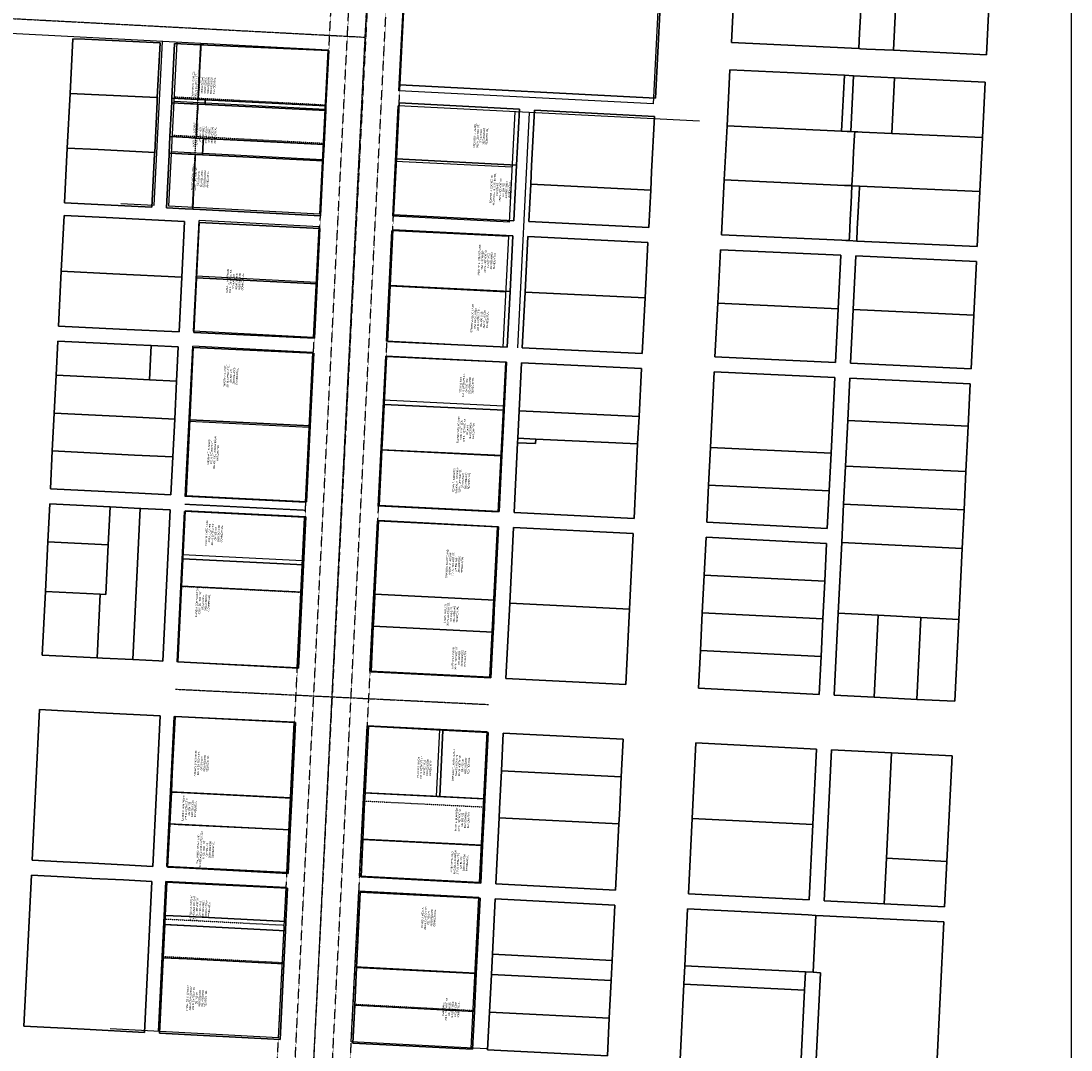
# Model space of a CAD drawing. Header units: feet. Extents: x 1656954 to 1661679, y 358777 to 363779.
# Tile 4 of 6: x 1660409 to 1661562, y 359986 to 361115. Entities that reach past the tile are written whole.
import ezdxf

# ---------------------------------------------------------------- set-up
doc = ezdxf.new("R2010")
doc.units = ezdxf.units.FT
doc.header["$MEASUREMENT"] = 0
doc.header["$XCLIPFRAME"] = 2
for name, pattern in [('B', [0.3, 0.25, -0.05]), ('CL', [2, 0.3, -0.15, 1.4, -0.15]), ('DASHED2', [0.375, 0.25, -0.125]), ('F', [0.15, 0.1, -0.05])]:
    doc.linetypes.add(name, pattern=pattern)
for name, color, linetype in [('DV_X_Property_Line', 80, 'Continuous'), ('DV_X_Text', 20, 'Continuous'), ('RW_X_CL', 180, 'CL'), ('RW_X_Fee_RW', 50, 'rowex'), ('SC_Scratch18', 191, 'DASHED2'), ('SC_Scratch19', 144, 'Continuous')]:
    doc.layers.add(name, color=color, linetype=linetype)
doc.layers.add('SC_Scratch20', color=7, linetype='Continuous', transparency=0.5)
doc.styles.get("Standard").update_dxf_attribs({"font": 'font31.shx'})
doc.styles.add('Straight-Normal', font='font30.shx', dxfattribs={"height": 0.14})
doc.linetypes.add('rowex', pattern='A,0.75,-0.05,["Ex R/W",Straight-Normal,S=1,R=0,X=0,Y=-0.06],-0.7,0.75,-0.3,0.75,-0.3,0.75,-0.3,0.75,-0.3', length=5.7)
picture_1 = doc.add_image_def('image1.sid', size_in_pixel=(135000, 120000))

msp = doc.modelspace()

# ---------------------------------------------------------------- linework, layer by layer
at = {"layer": 'DV_X_Property_Line', "color": 247, "linetype": 'F'}
for p, q in [((1660597.4, 360910.8), (1660606.4, 361090.6)), ((1660577.5, 361032.1), (1660743.2, 361023.3)), ((1660575.4, 360990), (1660741.1, 360981.2)), ((1660584.5, 360494.8), (1660716.4, 360488.3)), ((1660785, 360259.1), (1660916.8, 360252.5)), ((1660566.2, 360129.5), (1660698, 360122.8)), ((1660564.1, 360088.4), (1660696, 360081.7)), ((1660773.8, 360036), (1660905.6, 360029.1))]:
    msp.add_line(p, q, dxfattribs=at)
at = {"layer": 'DV_X_Property_Line'}
for p, q in [((1660743, 361018.3), (1660577.3, 361027)), ((1660574.5, 360972.1), (1660740.2, 360963.4)), ((1660820.2, 360961.6), (1660948.5, 360955.1)), ((1660601.6, 360835.6), (1660733.5, 360828.7)), ((1660813.3, 360824.5), (1660941.6, 360818)), ((1660807.1, 360699.6), (1660938.8, 360692.9)), ((1660725.4, 360669.1), (1660593.6, 360675.7)), ((1660804.3, 360644.6), (1660936, 360637.9)), ((1660586.3, 360529.8), (1660718.1, 360523.2)), ((1660796.4, 360486.3), (1660928.2, 360479.8)), ((1660794.6, 360451.3), (1660926.5, 360444.9)), ((1660865.2, 360264.1), (1660868.9, 360337.6)), ((1660573.2, 360269.5), (1660705.1, 360262.9)), ((1660785.4, 360268.1), (1660917.2, 360261.5)), ((1660571.5, 360234.5), (1660703.3, 360227.9)), ((1660782.9, 360217.6), (1660914.7, 360211)), ((1660565.9, 360123.5), (1660697.7, 360116.8)), ((1660775.8, 360077.3), (1660907.7, 360070.4))]:
    msp.add_line(p, q, dxfattribs=at)
at = {"layer": 'RW_X_CL'}
for p, q in [((1660787, 361097.6), (1660825.1, 361839)), ((1660144.4, 361131.5), (1660787, 361097.6)), ((1660769.5, 360749.5), (1660787, 361097.6)), ((1660721.2, 359787.1), (1660769.5, 360749.5)), ((1660578.8, 360381.8), (1660922.4, 360365))]:
    msp.add_line(p, q, dxfattribs=at)
at = {"layer": 'RW_X_Fee_RW', "ltscale": 0.65}
for p, q in [((1660827, 361095.6), (1660834.6, 361243.8)), ((1661103.4, 361024.6), (1661114, 361231.6)), ((1660746.2, 361083.2), (1660143.6, 361115)), ((1660555.5, 360913.1), (1660564.6, 361092.8)), ((1660571.5, 360912.2), (1660580.6, 361091.9)), ((1660824.1, 361038.6), (1660827, 361095.6)), ((1660737.2, 360903.4), (1660746.2, 361083.2)), ((1661103.4, 361024.6), (1660824.1, 361038.6)), ((1660817.2, 360901), (1660823.3, 361022.1)), ((1661153.9, 361005.5), (1660823.3, 361022.1)), ((1660945.4, 360894.5), (1660951.5, 361015.7)), ((1660954.5, 360756.6), (1660967.5, 361014.9)), ((1660518.8, 360915), (1660555.5, 360913.1)), ((1660737.2, 360903.4), (1660571.5, 360912.2)), ((1660598.6, 360774.7), (1660604.7, 360896.4)), ((1660736.5, 360889.5), (1660604.7, 360896.4)), ((1660945.4, 360894.5), (1660817.2, 360901)), ((1660730.4, 360768), (1660736.5, 360889.5)), ((1660810.3, 360763.9), (1660816.4, 360885)), ((1660944.6, 360878.6), (1660816.4, 360885)), ((1660938.5, 360757.4), (1660944.6, 360878.6)), ((1660730.4, 360768), (1660598.6, 360774.7)), ((1660938.5, 360757.4), (1660810.3, 360763.9)), ((1660589.5, 360593.2), (1660597.7, 360758.2)), ((1660729.6, 360751.5), (1660597.7, 360758.2)), ((1660721.3, 360586.6), (1660729.6, 360751.5)), ((1660801.2, 360582.7), (1660809.5, 360747.5)), ((1660941.3, 360740.8), (1660809.5, 360747.5)), ((1660933, 360576), (1660941.3, 360740.8)), ((1660721.3, 360586.6), (1660589.5, 360593.2)), ((1660933, 360576), (1660801.2, 360582.7)), ((1660580.4, 360411.7), (1660588.6, 360576.7)), ((1660720.5, 360570.2), (1660588.6, 360576.7)), ((1660712.2, 360405.3), (1660720.5, 360570.2)), ((1660792.1, 360401.4), (1660800.4, 360566.2)), ((1660932.2, 360559.5), (1660800.4, 360566.2)), ((1660923.9, 360394.9), (1660932.2, 360559.5)), ((1660712.2, 360405.3), (1660580.2, 360411.7)), ((1660923.9, 360394.9), (1660792.1, 360401.4)), ((1660569.1, 360187.2), (1660577.3, 360351.8)), ((1660709.2, 360345.4), (1660577.3, 360351.8)), ((1660700.9, 360180.4), (1660709.2, 360345.4)), ((1660780.8, 360176.4), (1660789.1, 360341.5)), ((1660920.9, 360335), (1660789.1, 360341.5)), ((1660912.6, 360169.6), (1660920.9, 360335)), ((1660700.9, 360180.4), (1660569.1, 360187.2)), ((1660912.6, 360169.6), (1660780.8, 360176.4)), ((1660560, 360006.1), (1660568.3, 360170.7)), ((1660700.1, 360164), (1660568.3, 360170.7)), ((1660691.8, 359999), (1660700.1, 360164)), ((1660771.7, 359994.8), (1660780, 360159.9)), ((1660911.8, 360153.1), (1660780, 360159.9)), ((1660903.5, 359987.7), (1660911.8, 360153.1)), ((1660691.8, 359999), (1660507.2, 360008.9)), ((1660920.1, 359986.8), (1660771.7, 359994.8))]:
    msp.add_line(p, q, dxfattribs=at)
at = {"layer": 'SC_Scratch18'}
for p, q in [((1660678.9, 359745.4), (1660812.7, 362368.4)), ((1660698.4, 359744.4), (1660832.1, 362367.4)), ((1660718.9, 359743.3), (1660852.6, 362366.3)), ((1660739.3, 359742.3), (1660873.1, 362365.3)), ((1660758.8, 359741.3), (1660892.6, 362364.3))]:
    msp.add_line(p, q, dxfattribs=at)
at = {"layer": 'SC_Scratch18', "color": 40, "linetype": 'B', "ltscale": 0.65}
msp.add_line((1660589.1, 360585), (1660720.9, 360578.4), dxfattribs=at)
at = {"layer": 'SC_Scratch19'}
for points in [[(1661105.6, 361030.7), (1660825.2, 361045.4), (1660835, 361244), (1661116, 361233.1), (1661105.6, 361030.7)], [(1660835, 361244), (1660825.2, 361045.4), (1661105.6, 361030.7), (1661116, 361233.1), (1660835, 361244)], [(1661471.9, 361138.5), (1661474.8, 361198.7), (1661372.8, 361203.6), (1661343.2, 361205), (1661334.9, 361205.4), (1661327.7, 361205.8), (1661326.7, 361205.8), (1661195, 361212.2), (1661192, 361152), (1661189, 361091.8), (1661320.7, 361085.4), (1661329, 361085), (1661330.6, 361084.9), (1661337.2, 361084.6), (1661366.9, 361083.2), (1661469, 361078.2), (1661471.9, 361138.5)], [(1661323.7, 361145.6), (1661331.9, 361145.2), (1661331.6, 361139), (1661330.7, 361120.5), (1661329.8, 361101.9), (1661329, 361085), (1661320.7, 361085.4), (1661189, 361091.8), (1661192, 361152), (1661323.7, 361145.6)], [(1661340.2, 361144.8), (1661369.9, 361143.4), (1661366.9, 361083.2), (1661337.2, 361084.6), (1661330.6, 361084.9), (1661329, 361085), (1661329.8, 361101.9), (1661330.7, 361120.5), (1661331.6, 361139), (1661331.9, 361145.2), (1661337.5, 361145), (1661340.2, 361144.8)], [(1661471.9, 361138.5), (1661469, 361078.2), (1661366.9, 361083.2), (1661369.9, 361143.4), (1661471.9, 361138.5)], [(1660500.9, 360913.7), (1660552.9, 360911), (1660555.8, 360969.3), (1660555.9, 360971.1), (1660558.6, 361026.5), (1660558.8, 361031.3), (1660561.8, 361091.4), (1660479.4, 361095.3), (1660466, 361095.9), (1660463, 361035.9), (1660460, 360975.9), (1660457, 360915.9), (1660500.9, 360913.7)], [(1660558.8, 361031.3), (1660486.5, 361034.8), (1660463, 361035.9), (1660466, 361095.9), (1660479.4, 361095.3), (1660561.8, 361091.4), (1660558.8, 361031.3)], [(1660743.9, 361022.4), (1660746.9, 361082.8), (1660614.4, 361089), (1660610, 361089.2), (1660606.6, 361089.3), (1660598.4, 361089.7), (1660577.8, 361090.7), (1660574.8, 361030.5), (1660574.6, 361025.5), (1660574.3, 361020.7), (1660572.7, 360988.4), (1660571.8, 360970.3), (1660571.7, 360968.4), (1660568.9, 360910.2), (1660589.5, 360909.1), (1660597.6, 360908.7), (1660605.5, 360908.3), (1660738, 360901.5), (1660741, 360961.9), (1660741.8, 360979.8), (1660743.7, 361017), (1660743.9, 361022.4)], [(1660574.8, 361030.5), (1660577.8, 361090.7), (1660598.4, 361089.7), (1660606.6, 361089.3), (1660606.4, 361085.6), (1660605.5, 361067), (1660604.6, 361048.4), (1660603.6, 361029.8), (1660603.6, 361029.1), (1660603, 361029.2), (1660595.5, 361029.5), (1660574.8, 361030.5)], [(1660743.9, 361022.4), (1660611.4, 361028.7), (1660603.6, 361029.1), (1660603.6, 361029.8), (1660604.6, 361048.4), (1660605.5, 361067), (1660606.4, 361085.6), (1660606.6, 361089.3), (1660610, 361089.2), (1660614.4, 361089), (1660746.9, 361082.8), (1660743.9, 361022.4)], [(1661178, 360880.7), (1661310.1, 360874.6), (1661314.5, 360874.4), (1661318.3, 360874.2), (1661326.6, 360873.8), (1661458.7, 360867.8), (1661461.6, 360928.2), (1661464.6, 360987.5), (1661467.6, 361048.3), (1661368.2, 361053.1), (1661323.2, 361055.3), (1661313.2, 361055.8), (1661187.4, 361061.9), (1661184.2, 361000.1), (1661181.1, 360940.9), (1661178, 360880.7)], [(1661310, 360994.5), (1661184.2, 361000.1), (1661187.4, 361061.9), (1661313.2, 361055.8), (1661310, 360994.5)], [(1661310, 360994.5), (1661313.2, 361055.8), (1661323.2, 361055.3), (1661320, 360994), (1661316.1, 360994.2), (1661310, 360994.5)], [(1661320, 360994), (1661323.2, 361055.3), (1661368.2, 361053.1), (1661365, 360992), (1661332.6, 360993.4), (1661327.7, 360993.7), (1661324.4, 360993.8), (1661320, 360994)], [(1661365, 360992), (1661368.2, 361053.1), (1661467.6, 361048.3), (1661464.6, 360987.5), (1661365, 360992)], [(1660558.8, 361031.3), (1660558.6, 361026.5), (1660555.9, 360971.1), (1660493.7, 360974.2), (1660460, 360975.9), (1660463, 361035.9), (1660486.5, 361034.8), (1660558.8, 361031.3)], [(1660611.4, 361028.7), (1660611.2, 361023.7), (1660603.4, 361024.1), (1660598.2, 361024.3), (1660595.2, 361024.5), (1660574.6, 361025.5), (1660574.8, 361030.5), (1660595.5, 361029.5), (1660603, 361029.2), (1660603.6, 361029.1), (1660611.4, 361028.7)], [(1660743.9, 361022.4), (1660743.7, 361017), (1660611.2, 361023.7), (1660611.4, 361028.7), (1660743.9, 361022.4)], [(1660574.3, 361020.7), (1660574.6, 361025.5), (1660595.2, 361024.5), (1660598.2, 361024.3), (1660603.4, 361024.1), (1660603.1, 361019.2), (1660602.7, 361011.2), (1660601.8, 360992.6), (1660601.5, 360986.9), (1660596.4, 360987.2), (1660593.5, 360987.3), (1660593.4, 360987.4), (1660572.7, 360988.4), (1660574.3, 361020.7)], [(1660609.5, 360986.5), (1660609.4, 360986.5), (1660601.5, 360986.9), (1660601.8, 360992.6), (1660602.7, 361011.2), (1660603.1, 361019.2), (1660603.4, 361024.1), (1660611.2, 361023.7), (1660743.7, 361017), (1660741.8, 360979.8), (1660609.5, 360986.5)], [(1660953.2, 360957.2), (1660956.4, 361018.5), (1660824.2, 361025.4), (1660821.2, 360963.9), (1660818.1, 360902.7), (1660950.1, 360896.1), (1660953.2, 360957.2)], [(1660824.2, 361025.4), (1660956.4, 361018.5), (1660953.2, 360957.2), (1660821.2, 360963.9), (1660824.2, 361025.4)], [(1661104.6, 361010.7), (1660972.9, 361017.6), (1660969.7, 360956.3), (1660968.7, 360936.4), (1660966.6, 360895.3), (1661098.3, 360888.8), (1661100.4, 360929.6), (1661101.4, 360949.6), (1661104.6, 361010.7)], [(1661101.4, 360949.6), (1661100.4, 360929.6), (1660968.7, 360936.4), (1660969.7, 360956.3), (1660972.9, 361017.6), (1661104.6, 361010.7), (1661101.4, 360949.6)], [(1661313.1, 360934.9), (1661181.1, 360940.9), (1661184.2, 361000.1), (1661310, 360994.5), (1661316.1, 360994.2), (1661320, 360994), (1661324.4, 360993.8), (1661324.2, 360990.2), (1661323.2, 360971.5), (1661322.3, 360952.9), (1661321.4, 360934.6), (1661313.1, 360934.9)], [(1660609.1, 360982.2), (1660608.5, 360968.5), (1660600.6, 360968.9), (1660596, 360969.1), (1660592.5, 360969.3), (1660571.8, 360970.3), (1660572.7, 360988.4), (1660593.4, 360987.4), (1660593.5, 360987.3), (1660596.4, 360987.2), (1660601.5, 360986.9), (1660609.4, 360986.5), (1660609.1, 360982.2)], [(1660609.5, 360986.5), (1660741.8, 360979.8), (1660741, 360961.9), (1660608.5, 360968.5), (1660609.1, 360982.2), (1660609.4, 360986.5), (1660609.5, 360986.5)], [(1661365, 360992), (1661464.6, 360987.5), (1661461.6, 360928.2), (1661329.6, 360934.2), (1661321.6, 360934.5), (1661321.4, 360934.6), (1661322.3, 360952.9), (1661323.2, 360971.5), (1661324.2, 360990.2), (1661324.4, 360993.8), (1661327.7, 360993.7), (1661332.6, 360993.4), (1661365, 360992)], [(1660552.9, 360911), (1660500.9, 360913.7), (1660457, 360915.9), (1660460, 360975.9), (1660493.7, 360974.2), (1660555.9, 360971.1), (1660555.8, 360969.3), (1660552.9, 360911)], [(1660571.8, 360970.3), (1660592.5, 360969.3), (1660596, 360969.1), (1660600.6, 360968.9), (1660600.5, 360967), (1660600, 360955.4), (1660599, 360936.8), (1660598.1, 360918.2), (1660597.6, 360908.7), (1660589.5, 360909.1), (1660568.9, 360910.2), (1660571.7, 360968.4), (1660571.8, 360970.3)], [(1660608.5, 360968.5), (1660741, 360961.9), (1660738, 360901.5), (1660605.5, 360908.3), (1660597.6, 360908.7), (1660598.1, 360918.2), (1660599, 360936.8), (1660600, 360955.4), (1660600.5, 360967), (1660600.6, 360968.9), (1660608.5, 360968.5)], [(1660950.1, 360896.1), (1660818.1, 360902.7), (1660821.2, 360963.9), (1660953.2, 360957.2), (1660950.1, 360896.1)], [(1661313.1, 360934.9), (1661321.4, 360934.6), (1661321.4, 360934.3), (1661320.4, 360915.7), (1661319.5, 360897.1), (1661318.5, 360878.4), (1661318.3, 360874.2), (1661314.5, 360874.4), (1661310.1, 360874.6), (1661178, 360880.7), (1661181.1, 360940.9), (1661313.1, 360934.9)], [(1661100.4, 360929.6), (1661098.3, 360888.8), (1660966.6, 360895.3), (1660968.7, 360936.4), (1661100.4, 360929.6)], [(1661321.4, 360934.6), (1661321.6, 360934.5), (1661329.6, 360934.2), (1661329.1, 360924.4), (1661328.9, 360920), (1661328.2, 360905.8), (1661327.2, 360887.1), (1661326.6, 360873.8), (1661318.3, 360874.2), (1661318.5, 360878.4), (1661319.5, 360897.1), (1661320.4, 360915.7), (1661321.4, 360934.3), (1661321.4, 360934.6)], [(1661461.6, 360928.2), (1661458.7, 360867.8), (1661326.6, 360873.8), (1661327.2, 360887.1), (1661328.2, 360905.8), (1661328.9, 360920), (1661329.1, 360924.4), (1661329.6, 360934.2), (1661461.6, 360928.2)], [(1660585.8, 360834.1), (1660588.8, 360895.1), (1660502.6, 360899.5), (1660456.4, 360901.9), (1660453.3, 360840.6), (1660450.3, 360780.3), (1660517.2, 360777.2), (1660582.9, 360774.1), (1660585.8, 360834.1)], [(1660585.8, 360834.1), (1660510, 360837.8), (1660453.3, 360840.6), (1660456.4, 360901.9), (1660502.6, 360899.5), (1660588.8, 360895.1), (1660585.8, 360834.1)], [(1660598.8, 360773.4), (1660731.4, 360767.2), (1660734.3, 360826.9), (1660737.3, 360887.5), (1660604.8, 360894.3), (1660601.8, 360833.3), (1660598.8, 360773.4)], [(1660734.3, 360826.9), (1660601.8, 360833.3), (1660604.8, 360894.3), (1660737.3, 360887.5), (1660734.3, 360826.9)], [(1660946.1, 360818.5), (1660949.2, 360879.6), (1660817.3, 360886.2), (1660814.3, 360824.9), (1660811.3, 360763.4), (1660942.9, 360757.3), (1660946.1, 360818.5)], [(1660814.3, 360824.9), (1660817.3, 360886.2), (1660949.2, 360879.6), (1660946.1, 360818.5), (1660814.3, 360824.9)], [(1661094.2, 360811.4), (1661097.4, 360872.3), (1660965.7, 360878.8), (1660962.6, 360817.7), (1660959.4, 360756.5), (1661091.1, 360750.4), (1661094.2, 360811.4)], [(1660965.7, 360878.8), (1661097.4, 360872.3), (1661094.2, 360811.4), (1660962.6, 360817.7), (1660965.7, 360878.8)], [(1661171, 360746.6), (1661303.3, 360740.4), (1661306.3, 360799.4), (1661309.2, 360858.1), (1661177.1, 360864.2), (1661174, 360805.5), (1661171, 360746.6)], [(1661177.1, 360864.2), (1661309.2, 360858.1), (1661306.3, 360799.4), (1661174, 360805.5), (1661177.1, 360864.2)], [(1661322.8, 360798.6), (1661319.8, 360739.7), (1661452.1, 360733.5), (1661455, 360792.5), (1661457.9, 360851.3), (1661325.7, 360857.4), (1661322.8, 360798.6)], [(1661457.9, 360851.3), (1661455, 360792.5), (1661322.8, 360798.6), (1661325.7, 360857.4), (1661457.9, 360851.3)], [(1660585.8, 360834.1), (1660582.9, 360774.1), (1660517.2, 360777.2), (1660450.3, 360780.3), (1660453.3, 360840.6), (1660510, 360837.8), (1660585.8, 360834.1)], [(1660601.8, 360833.3), (1660734.3, 360826.9), (1660731.4, 360767.2), (1660598.8, 360773.4), (1660601.8, 360833.3)], [(1660946.1, 360818.5), (1660942.9, 360757.3), (1660811.3, 360763.4), (1660814.3, 360824.9), (1660946.1, 360818.5)], [(1661094.2, 360811.4), (1661091.1, 360750.4), (1660959.4, 360756.5), (1660962.6, 360817.7), (1661094.2, 360811.4)], [(1661174, 360805.5), (1661306.3, 360799.4), (1661303.3, 360740.4), (1661171, 360746.6), (1661174, 360805.5)], [(1661455, 360792.5), (1661452.1, 360733.5), (1661319.8, 360739.7), (1661322.8, 360798.6), (1661455, 360792.5)], [(1660579.9, 360719.9), (1660581.8, 360757.7), (1660552.1, 360759), (1660519.1, 360760.6), (1660449.5, 360763.8), (1660447.7, 360726.6), (1660445.6, 360684.9), (1660443.5, 360643.3), (1660441.5, 360601.8), (1660538.6, 360596.9), (1660573.8, 360595.1), (1660575.8, 360636.7), (1660577.9, 360678.3), (1660579.9, 360719.9)], [(1660550.2, 360721.4), (1660523.7, 360722.7), (1660447.7, 360726.6), (1660449.5, 360763.8), (1660519.1, 360760.6), (1660552.1, 360759), (1660550.2, 360721.4)], [(1660552.1, 360759), (1660581.8, 360757.7), (1660579.9, 360719.9), (1660550.2, 360721.4), (1660552.1, 360759)], [(1660590.3, 360594.2), (1660722.5, 360587.5), (1660726.6, 360670.8), (1660730.6, 360750.7), (1660598.3, 360756.9), (1660594.4, 360677.5), (1660590.3, 360594.2)], [(1660730.6, 360750.7), (1660726.6, 360670.8), (1660594.4, 360677.5), (1660598.3, 360756.9), (1660730.6, 360750.7)], [(1660939.5, 360688.1), (1660942.1, 360740.8), (1660810.5, 360747), (1660807.9, 360694.4), (1660806.4, 360664.5), (1660805.4, 360644.5), (1660802.4, 360583.4), (1660934, 360576.7), (1660937, 360638.2), (1660938, 360658.2), (1660939.5, 360688.1)], [(1660810.5, 360747), (1660942.1, 360740.8), (1660939.5, 360688.1), (1660807.9, 360694.4), (1660810.5, 360747)], [(1661087.6, 360681.1), (1661090.2, 360733.9), (1660958.6, 360740), (1660956, 360687.4), (1660954.5, 360657.4), (1660954.3, 360652.4), (1660950.5, 360575.8), (1661082.1, 360569.1), (1661086.1, 360651.1), (1661087.6, 360681.1)], [(1661090.2, 360733.9), (1661087.6, 360681.1), (1660956, 360687.4), (1660958.6, 360740), (1661090.2, 360733.9)], [(1661302.5, 360723.9), (1661170.1, 360730.1), (1661166, 360647.3), (1661164, 360605.9), (1661162, 360565), (1661294.3, 360558.2), (1661296.3, 360599.5), (1661298.4, 360641), (1661302.5, 360723.9)], [(1661170.1, 360730.1), (1661302.5, 360723.9), (1661298.4, 360641), (1661166, 360647.3), (1661170.1, 360730.1)], [(1660550.2, 360721.4), (1660579.9, 360719.9), (1660577.9, 360678.3), (1660528.6, 360680.8), (1660445.6, 360684.9), (1660447.7, 360726.6), (1660523.7, 360722.7), (1660550.2, 360721.4)], [(1661449, 360670.5), (1661451.3, 360717), (1661318.9, 360723.2), (1661316.7, 360676.7), (1661316.9, 360676.7), (1661314.2, 360626.8), (1661312.1, 360584.8), (1661310.1, 360543), (1661306.2, 360465.1), (1661301.8, 360375.2), (1661345.8, 360373), (1661392.5, 360370.6), (1661434.2, 360368.5), (1661438.6, 360458.4), (1661442.4, 360536.3), (1661444.5, 360578.6), (1661446.5, 360620.6), (1661449, 360670.5)], [(1661451.3, 360717), (1661449, 360670.5), (1661316.9, 360676.7), (1661316.7, 360676.7), (1661318.9, 360723.2), (1661451.3, 360717)], [(1660938, 360658.2), (1660937, 360638.2), (1660805.4, 360644.5), (1660806.4, 360664.5), (1660807.9, 360694.4), (1660939.5, 360688.1), (1660938, 360658.2)], [(1660445.6, 360684.9), (1660528.6, 360680.8), (1660577.9, 360678.3), (1660575.8, 360636.7), (1660533.6, 360638.8), (1660443.5, 360643.3), (1660445.6, 360684.9)], [(1661086.1, 360651.1), (1660974.2, 360656.4), (1660954.5, 360657.4), (1660956, 360687.4), (1661087.6, 360681.1), (1661086.1, 360651.1)], [(1660726.6, 360670.8), (1660722.5, 360587.5), (1660590.3, 360594.2), (1660594.4, 360677.5), (1660726.6, 360670.8)], [(1661449, 360670.5), (1661446.5, 360620.6), (1661314.2, 360626.8), (1661316.9, 360676.7), (1661449, 360670.5)], [(1660974.2, 360656.4), (1661086.1, 360651.1), (1661082.1, 360569.1), (1660950.5, 360575.8), (1660954.3, 360652.4), (1660974, 360651.5), (1660974.2, 360656.4)], [(1660974, 360651.5), (1660954.3, 360652.4), (1660954.5, 360657.4), (1660974.2, 360656.4), (1660974, 360651.5)], [(1660441.5, 360601.8), (1660443.5, 360643.3), (1660533.6, 360638.8), (1660575.8, 360636.7), (1660573.8, 360595.1), (1660538.6, 360596.9), (1660441.5, 360601.8)], [(1660805.4, 360644.5), (1660937, 360638.2), (1660934, 360576.7), (1660802.4, 360583.4), (1660805.4, 360644.5)], [(1661164, 360605.9), (1661166, 360647.3), (1661298.4, 360641), (1661296.3, 360599.5), (1661164, 360605.9)], [(1661446.5, 360620.6), (1661444.5, 360578.6), (1661312.1, 360584.8), (1661314.2, 360626.8), (1661446.5, 360620.6)], [(1661162, 360565), (1661164, 360605.9), (1661296.3, 360599.5), (1661294.3, 360558.2), (1661162, 360565)], [(1660564.8, 360412.6), (1660573, 360578.6), (1660540.6, 360580.2), (1660540.1, 360580.3), (1660506.9, 360581.9), (1660440.7, 360585.3), (1660438.6, 360543.6), (1660435.9, 360489.2), (1660432.4, 360419.3), (1660492.7, 360416.2), (1660498.7, 360415.9), (1660531.9, 360414.2), (1660560.5, 360412.8), (1660564.8, 360412.6)], [(1660504.9, 360540.3), (1660438.6, 360543.6), (1660440.7, 360585.3), (1660506.9, 360581.9), (1660504.9, 360540.3)], [(1660540.1, 360580.3), (1660531.9, 360414.2), (1660498.7, 360415.9), (1660492.7, 360416.2), (1660496.2, 360486.1), (1660502.2, 360485.8), (1660504.9, 360540.3), (1660506.9, 360581.9), (1660540.1, 360580.3)], [(1660564.8, 360412.6), (1660560.5, 360412.8), (1660531.9, 360414.2), (1660540.1, 360580.3), (1660540.6, 360580.2), (1660573, 360578.6), (1660564.8, 360412.6)], [(1661442.4, 360536.3), (1661310.1, 360543), (1661312.1, 360584.8), (1661444.5, 360578.6), (1661442.4, 360536.3)], [(1660719.1, 360518.3), (1660721.7, 360571), (1660589.4, 360577.7), (1660586.8, 360524.9), (1660585.4, 360495), (1660581.2, 360411.7), (1660713.6, 360405), (1660717.7, 360488.3), (1660719.1, 360518.3)], [(1660719.1, 360518.3), (1660586.8, 360524.9), (1660589.4, 360577.7), (1660721.7, 360571), (1660719.1, 360518.3)], [(1660929.2, 360479.5), (1660933.2, 360560.2), (1660801.6, 360566.9), (1660797.6, 360486), (1660797.5, 360483.5), (1660796.1, 360454.5), (1660795.9, 360450.9), (1660793.5, 360401), (1660925, 360394.3), (1660927.5, 360444.3), (1660927.7, 360448), (1660929.1, 360477), (1660929.2, 360479.5)], [(1660801.6, 360566.9), (1660933.2, 360560.2), (1660929.2, 360479.5), (1660797.6, 360486), (1660801.6, 360566.9)], [(1661077.2, 360469.6), (1661081.3, 360552.6), (1660949.7, 360559.3), (1660945.6, 360476.1), (1660941.5, 360393.5), (1661073.1, 360386.8), (1661077.2, 360469.6)], [(1661077.2, 360469.6), (1660945.6, 360476.1), (1660949.7, 360559.3), (1661081.3, 360552.6), (1661077.2, 360469.6)], [(1661293.5, 360541.8), (1661161.2, 360548.5), (1661159.1, 360507), (1661157.1, 360465.6), (1661155, 360424.2), (1661153, 360382.8), (1661285.3, 360376.1), (1661287.4, 360417.6), (1661289.4, 360459), (1661291.5, 360500.5), (1661293.5, 360541.8)], [(1661161.2, 360548.5), (1661293.5, 360541.8), (1661291.5, 360500.5), (1661159.1, 360507), (1661161.2, 360548.5)], [(1660496.2, 360486.1), (1660435.9, 360489.2), (1660438.6, 360543.6), (1660504.9, 360540.3), (1660502.2, 360485.8), (1660496.2, 360486.1)], [(1661396.9, 360460.5), (1661350.2, 360462.9), (1661306.2, 360465.1), (1661310.1, 360543), (1661442.4, 360536.3), (1661438.6, 360458.4), (1661396.9, 360460.5)], [(1660719.1, 360518.3), (1660717.7, 360488.3), (1660585.4, 360495), (1660586.8, 360524.9), (1660719.1, 360518.3)], [(1661159.1, 360507), (1661291.5, 360500.5), (1661289.4, 360459), (1661157.1, 360465.6), (1661159.1, 360507)], [(1660496.2, 360486.1), (1660492.7, 360416.2), (1660432.4, 360419.3), (1660435.9, 360489.2), (1660496.2, 360486.1)], [(1660713.6, 360405), (1660581.2, 360411.7), (1660585.4, 360495), (1660717.7, 360488.3), (1660713.6, 360405)], [(1660927.7, 360448), (1660927.5, 360444.3), (1660795.9, 360450.9), (1660796.1, 360454.5), (1660797.5, 360483.5), (1660797.6, 360486), (1660929.2, 360479.5), (1660929.1, 360477), (1660927.7, 360448)], [(1661073.1, 360386.8), (1660941.5, 360393.5), (1660945.6, 360476.1), (1661077.2, 360469.6), (1661073.1, 360386.8)], [(1661155, 360424.2), (1661157.1, 360465.6), (1661289.4, 360459), (1661287.4, 360417.6), (1661155, 360424.2)], [(1661345.8, 360373), (1661301.8, 360375.2), (1661306.2, 360465.1), (1661350.2, 360462.9), (1661345.8, 360373)], [(1661396.9, 360460.5), (1661392.5, 360370.6), (1661345.8, 360373), (1661350.2, 360462.9), (1661396.9, 360460.5)], [(1661438.6, 360458.4), (1661434.2, 360368.5), (1661392.5, 360370.6), (1661396.9, 360460.5), (1661438.6, 360458.4)], [(1660793.5, 360401), (1660795.9, 360450.9), (1660927.5, 360444.3), (1660925, 360394.3), (1660793.5, 360401)], [(1661155, 360424.2), (1661287.4, 360417.6), (1661285.3, 360376.1), (1661153, 360382.8), (1661155, 360424.2)], [(1660561.8, 360352.6), (1660553.7, 360187.2), (1660521.7, 360188.9), (1660487.6, 360190.6), (1660455.4, 360192.3), (1660421.3, 360194), (1660429.5, 360359.3), (1660495.8, 360356), (1660561.8, 360352.6)], [(1660553.7, 360187.2), (1660561.8, 360352.6), (1660495.8, 360356), (1660429.5, 360359.3), (1660421.3, 360194), (1660455.4, 360192.3), (1660487.6, 360190.6), (1660521.7, 360188.9), (1660553.7, 360187.2)], [(1660587.5, 360185.5), (1660702.5, 360179.6), (1660704.8, 360227.2), (1660706.5, 360262.1), (1660710.6, 360345.1), (1660578.3, 360351.8), (1660575.2, 360289.2), (1660574.2, 360268.9), (1660572.5, 360233.9), (1660570.1, 360186.4), (1660587.5, 360185.5)], [(1660710.6, 360345.1), (1660706.5, 360262.1), (1660577.6, 360268.7), (1660574.2, 360268.9), (1660575.2, 360289.2), (1660578.3, 360351.8), (1660710.6, 360345.1)], [(1660918.5, 360261.4), (1660922.1, 360334.4), (1660872.4, 360336.9), (1660790.5, 360341.1), (1660786.9, 360268.1), (1660786.4, 360258.1), (1660784.4, 360216.6), (1660782.4, 360175.6), (1660913.9, 360168.8), (1660915.9, 360210), (1660918, 360251.5), (1660918.5, 360261.4)], [(1660868.8, 360264), (1660786.9, 360268.1), (1660790.5, 360341.1), (1660872.4, 360336.9), (1660868.8, 360264)], [(1660872.4, 360336.9), (1660922.1, 360334.4), (1660918.5, 360261.4), (1660868.8, 360264), (1660872.4, 360336.9)], [(1661068.1, 360285.4), (1661070.1, 360326.9), (1660938.5, 360333.6), (1660936.5, 360292.1), (1660934.4, 360250.6), (1660933.9, 360240.6), (1660930.4, 360168), (1661061.9, 360161.3), (1661065.5, 360234), (1661066, 360244), (1661068.1, 360285.4)], [(1661070.1, 360326.9), (1661068.1, 360285.4), (1660936.5, 360292.1), (1660938.5, 360333.6), (1661070.1, 360326.9)], [(1661278.3, 360233.2), (1661282.4, 360316.1), (1661150, 360322.8), (1661145.9, 360239.9), (1661141.8, 360157.2), (1661274.2, 360150.4), (1661278.3, 360233.2)], [(1661145.9, 360239.9), (1661150, 360322.8), (1661282.4, 360316.1), (1661278.3, 360233.2), (1661145.9, 360239.9)], [(1661364.9, 360312), (1661359.3, 360196.1), (1661356.8, 360146.2), (1661290.7, 360149.6), (1661298.9, 360315.3), (1661364.9, 360312)], [(1661425.6, 360192.7), (1661431.3, 360308.6), (1661364.9, 360312), (1661298.9, 360315.3), (1661290.7, 360149.6), (1661356.8, 360146.2), (1661423.1, 360142.8), (1661425.6, 360192.7)], [(1661431.3, 360308.6), (1661425.6, 360192.7), (1661359.3, 360196.1), (1661364.9, 360312), (1661431.3, 360308.6)], [(1661066, 360244), (1661065.5, 360234), (1660933.9, 360240.6), (1660934.4, 360250.6), (1660936.5, 360292.1), (1661068.1, 360285.4), (1661066, 360244)], [(1660704.8, 360227.2), (1660581.8, 360233.4), (1660572.5, 360233.9), (1660574.2, 360268.9), (1660577.6, 360268.7), (1660706.5, 360262.1), (1660704.8, 360227.2)], [(1660918, 360251.5), (1660915.9, 360210), (1660784.4, 360216.6), (1660786.4, 360258.1), (1660786.9, 360268.1), (1660868.8, 360264), (1660918.5, 360261.4), (1660918, 360251.5)], [(1660704.8, 360227.2), (1660702.5, 360179.6), (1660587.5, 360185.5), (1660570.1, 360186.4), (1660572.5, 360233.9), (1660581.8, 360233.4), (1660704.8, 360227.2)], [(1661061.9, 360161.3), (1660930.4, 360168), (1660933.9, 360240.6), (1661065.5, 360234), (1661061.9, 360161.3)], [(1661141.8, 360157.2), (1661145.9, 360239.9), (1661278.3, 360233.2), (1661274.2, 360150.4), (1661141.8, 360157.2)], [(1660784.4, 360216.6), (1660915.9, 360210), (1660913.9, 360168.8), (1660782.4, 360175.6), (1660784.4, 360216.6)], [(1661359.3, 360196.1), (1661425.6, 360192.7), (1661423.1, 360142.8), (1661356.8, 360146.2), (1661359.3, 360196.1)], [(1660552.8, 360170.8), (1660544.7, 360004.9), (1660478.6, 360008.4), (1660412.3, 360011.8), (1660420.5, 360177.5), (1660455.7, 360175.7), (1660486.8, 360174.1), (1660521.5, 360172.4), (1660552.8, 360170.8)], [(1660544.7, 360004.9), (1660552.8, 360170.8), (1660521.5, 360172.4), (1660486.8, 360174.1), (1660455.7, 360175.7), (1660420.5, 360177.5), (1660412.3, 360011.8), (1660478.6, 360008.4), (1660544.7, 360004.9)], [(1660699.9, 360126.6), (1660701.7, 360163.2), (1660589.5, 360168.9), (1660569.3, 360169.9), (1660567.5, 360133.5), (1660567, 360123.5), (1660565.2, 360087), (1660561.1, 360004), (1660609.4, 360001.5), (1660693.5, 359997.1), (1660697.6, 360080.1), (1660699.4, 360116.6), (1660699.9, 360126.6)], [(1660699.9, 360126.6), (1660593.9, 360132.1), (1660567.5, 360133.5), (1660569.3, 360169.9), (1660589.5, 360168.9), (1660701.7, 360163.2), (1660699.9, 360126.6)], [(1660909, 360069.6), (1660913.1, 360152.4), (1660781.6, 360159.1), (1660777.5, 360076.2), (1660775.5, 360034.7), (1660773.4, 359993.2), (1660904.9, 359986.6), (1660906.9, 360028.1), (1660909, 360069.6)], [(1660781.6, 360159.1), (1660913.1, 360152.4), (1660909, 360069.6), (1660777.5, 360076.2), (1660781.6, 360159.1)], [(1661058.1, 360084.1), (1661061.1, 360144.8), (1660929.6, 360151.5), (1660926.6, 360090.7), (1660925.5, 360068.7), (1660923.4, 360027.3), (1660921.4, 359985.8), (1661052.9, 359979.2), (1661055, 360020.6), (1661057, 360062.1), (1661058.1, 360084.1)], [(1661061.1, 360144.8), (1661058.1, 360084.1), (1660926.6, 360090.7), (1660929.6, 360151.5), (1661061.1, 360144.8)], [(1660699.4, 360116.6), (1660595.1, 360122), (1660567, 360123.5), (1660567.5, 360133.5), (1660593.9, 360132.1), (1660699.9, 360126.6), (1660699.4, 360116.6)], [(1661414.2, 359961), (1661422.3, 360126.3), (1661356, 360129.7), (1661289.9, 360133.1), (1661281.7, 360133.5), (1661273.4, 360134), (1661141, 360140.7), (1661137.9, 360078.1), (1661136.9, 360058.1), (1661132.8, 359975.1), (1661265.3, 359968.5), (1661269.4, 360051.4), (1661270.4, 360071.4), (1661278.6, 360071), (1661286.8, 360070.5), (1661281.8, 359967.6), (1661347.9, 359964.3), (1661414.2, 359961)], [(1661281.7, 360133.5), (1661278.6, 360071), (1661270.4, 360071.4), (1661137.9, 360078.1), (1661141, 360140.7), (1661273.4, 360134), (1661281.7, 360133.5)], [(1661422.3, 360126.3), (1661414.2, 359961), (1661347.9, 359964.3), (1661281.8, 359967.6), (1661286.8, 360070.5), (1661278.6, 360071), (1661281.7, 360133.5), (1661289.9, 360133.1), (1661356, 360129.7), (1661422.3, 360126.3)], [(1660699.4, 360116.6), (1660697.6, 360080.1), (1660599.5, 360085.2), (1660565.2, 360087), (1660567, 360123.5), (1660595.1, 360122), (1660699.4, 360116.6)], [(1660697.6, 360080.1), (1660693.5, 359997.1), (1660609.4, 360001.5), (1660561.1, 360004), (1660565.2, 360087), (1660599.5, 360085.2), (1660697.6, 360080.1)], [(1661058.1, 360084.1), (1661057, 360062.1), (1660925.5, 360068.7), (1660926.6, 360090.7), (1661058.1, 360084.1)], [(1660775.5, 360034.7), (1660777.5, 360076.2), (1660909, 360069.6), (1660906.9, 360028.1), (1660775.5, 360034.7)], [(1661137.9, 360078.1), (1661270.4, 360071.4), (1661269.4, 360051.4), (1661136.9, 360058.1), (1661137.9, 360078.1)], [(1661055, 360020.6), (1660923.4, 360027.3), (1660925.5, 360068.7), (1661057, 360062.1), (1661055, 360020.6)], [(1661136.9, 360058.1), (1661269.4, 360051.4), (1661265.3, 359968.5), (1661132.8, 359975.1), (1661136.9, 360058.1)], [(1660775.5, 360034.7), (1660906.9, 360028.1), (1660904.9, 359986.6), (1660773.4, 359993.2), (1660775.5, 360034.7)], [(1661055, 360020.6), (1661052.9, 359979.2), (1660921.4, 359985.8), (1660923.4, 360027.3), (1661055, 360020.6)]]:
    msp.add_lwpolyline(points, close=True, dxfattribs=at)

# ---------------------------------------------------------------- texts
at = {"layer": 'DV_X_Text', "char_height": 2, "attachment_point": 2, "rotation": 87.1834}
for s, width, heights, insert in [('CHARLES W. CARLES\\P365 N. DETROIT ST.\\POR 556-2993\\P363600210000\\P363600220000\\P363600230000\\P363600240000\\PRESIDENTIAL', 33.761, [0], (1660597.1, 361045.3)), ('MARTIN H. BLEVINS\\P357 N. DETROIT ST.\\POR 446-1661\\P363600190000\\P363600190100\\P36360020000\\P363600200100\\PRESIDENTIAL', 33.761, [0], (1660598.1, 360990.9)), ('GREGORY J. LIEDEL\\P362 N. DETROIT ST.\\POR 473-993\\P362700120000\\PRESIDENTIAL', 33.761, [0], (1660906.3, 360989.4)), ('LISA SCHECKELHOFF\\P353 N. DETROIT ST.\\POR 549-4190\\P363600170000\\P363600180000\\PRESIDENTIAL', 33.761, [0], (1660596.5, 360942.6)), ('ROBERT D. ZUCHETTO\\PAND ROSIE M. ZUCHETTO,\\PTRUSTEES \\P350 N. DETROIT ST.\\PDB 164-295\\P362700130000\\PRESIDENTIAL', 37.65, [22.4], (1660924.4, 360930.8)), ('TIMOTHY L. STRIKER AND LISA J. STRIKER\\P346 N. DETROIT ST.\\POR 527-2075\\P362700140000\\PRESIDENTIAL', 33.761, [0], (1660911.2, 360852.7)), ('GWEN L. HUFFMAN\\P333 N. DETROIT ST.\\POR 496-1381\\P363600160000\\P363600150000\\PCOMMERCIAL', 33.761, [0], (1660634.8, 360829.9)), ('JEFFREY BULLOCK AND\\PLISA HAGADORN\\P340 N. DETROIT ST.\\POR 556-5515\\P3627001500000\\PRESIDENTIAL', 33.761, [0], (1660903.5, 360788.5)), ('TIMOTHY C. CURL\\P331 N. DETROIT ST.\\POR 515-575\\P360100450000\\PRESIDENTIAL', 33.761, [0], (1660632, 360726.1)), ('TODD M. RAY\\P334 N. DETROIT ST.\\POR 547-302\\P360100900000\\PRESIDENTIAL', 33.761, [0], (1660890.7, 360715.6)), ('RODNEY MILLER AND\\PSHELLY MILLER\\P328 N. DETROIT ST.\\PDB 143-4\\P360100890000\\PRESIDENTIAL', 33.761, [0], (1660888.2, 360666.5)), ('ANDREW T. HUGHES\\P323 N. DETROIT ST.\\POR 560-1901 360100460000\\PRESIDENTIAL', 33.761, [0], (1660614.2, 360642)), ('KEVEN T. KAPANKA SHERYL G. KAPANKA\\P320 N. DETROIT ST.\\POR 552-5380\\P360100880000\\PRESIDENTIAL', 33.761, [0], (1660883.3, 360611.2)), ('TODD W. OATES AND DANA J. OATES\\P315 N. DETROIT ST.\\POR 565-913\\P360100470000\\PCOMMERCIAL', 33.761, [0], (1660611.8, 360553.2)), ('SHAWN A. MOORE AND SHAWN P. MOORE\\P314 N. DETROIT ST.\\POR 550-4687\\P360100870000\\PRESIDENTIAL', 33.761, [0], (1660875.8, 360519.7)), ('R AND A CORPORATION\\P303 N. DETROIT ST.\\POR 443-2151\\P360100490000\\PCOMMERCIAL', 33.761, [0], (1660601.1, 360477.2)), ('STACY TAYLOR\\P308 N. DETROIT ST.\\POR 555-2711\\P360100860000\\PRESIDENTIAL', 33.761, [0], (1660873.8, 360464.6)), ('NATHAN A. DAVIS\\P304 N. DETROIT ST.\\POR 494-859\\P360100850000\\PRESIDENTIAL', 33.761, [0], (1660882.4, 360416.4)), ('GREGORY L. MARTIN AND SHARON MARTIN \\P115 W NORTH ST.\\P OR 482-591\\P360101950000\\PRESIDENTIAL', 39.527, [28.8], (1660882.9, 360298.4)), ('SHERRY LYNN SMITH\\P229 N. DETROIT ST.\\POR 384-100\\P360100500000\\PRESIDENTIAL', 33.761, [0], (1660599.7, 360300.6)), ('ENOCH J. SIMON\\P230 N. DETROIT ST.\\POR 532-1610\\P360102250000\\PRESIDENTIAL', 33.761, [0], (1660844.3, 360296.2)), ('RENEE D. WHITAKER\\P 225 N. DETROIT ST.\\POR 534-235\\P360100510000\\PRESIDENTIAL', 33.761, [0], (1660586.3, 360251.1)), ('RODY E. BUROKER\\P224 N. DETROIT ST.\\POR 556-632\\P360100840000\\PRESIDENTIAL', 33.761, [0], (1660886, 360238.9)), ('WILLIAM D. OATES AND\\PCONSTANCE ANN OATES 221 N. DETROIT ST.\\POR 562-734\\P360100520000\\PRESIDENTIAL', 38.546, [21], (1660602.3, 360206.3)), ('KENNETH E. AND\\PREGINA A. DRAPER\\P222 N. DETROIT ST.\\POR 81-309\\P360100830000\\PRESIDENTIAL', 33.761, [0], (1660881.2, 360192)), ('CHARLES D. WRIGHT AND ROBIN WRIGHT\\P215 N. DETROIT ST.\\POR 425-1848\\P360100530000\\P360102270000\\PRESIDENTIAL', 33.761, [0], (1660594.7, 360141.3)), ('DORIS J. WELLS\\P214 N. DETROIT ST.\\PDB 165-178\\P360100820000\\PCOMMERCIAL', 41.409, [17], (1660848.9, 360131.1)), ('CHARLES D. WRIGHT AND ROBIN WRIGHT\\P209 N. DETROIT ST.\\PDB 163-39\\P360100540000\\P360100550000\\PRESIDENTIAL', 33.761, [0], (1660590.9, 360043)), ('OHIO BANK\\P202 N. DETROIT ST,\\POR 158-285\\P360100810000\\P36010080000\\PCOMMERCIAL', 39.974, [0], (1660871.8, 360030.7))]:
    msp.add_mtext_dynamic_manual_height_columns(s, width=width, gutter_width=1, heights=heights, dxfattribs=dict(at, insert=insert))

# ---------------------------------------------------------------- pictures from other files: only their frames are drawn
at = {"layer": 'SC_Scratch20'}
image = msp.add_image(picture_1, insert=(1580000, 305000), size_in_units=(135000, 120000), dxfattribs=at)
image.set_boundary_path([(80092.27, 62491.1), (81561.32, 65797.15)])

doc.saveas('drawing.dxf')
